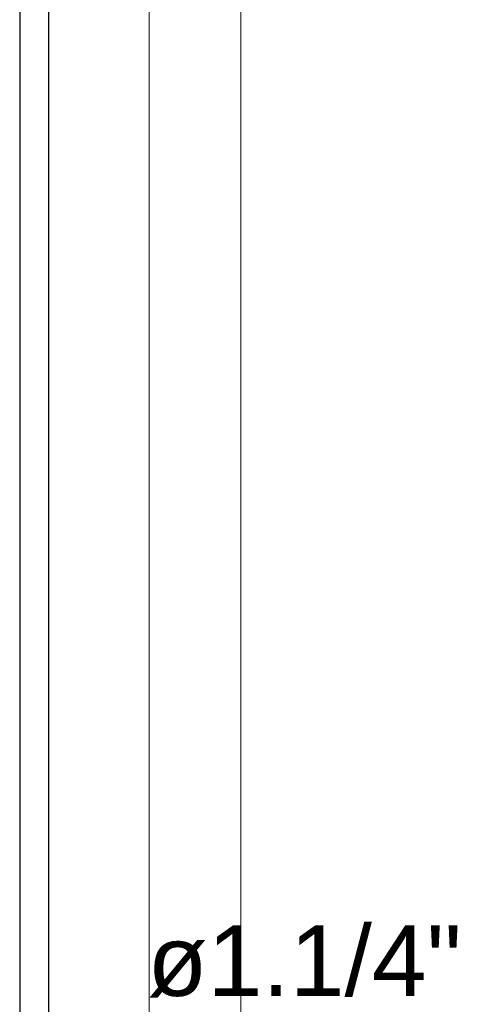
# Model space of a CAD drawing. Header units: millimetres. Extents: x 4480191 to 4481199, y -30324204 to -30323479.
# Tile 144 of 256: x 4480262.5 to 4480263.77, y -30323834.64 to -30323831.85. Entities that reach past the tile are written whole.
import ezdxf

# ---------------------------------------------------------------- set-up
doc = ezdxf.new("R2010")
doc.units = ezdxf.units.MM
doc.linetypes.add('NULL', pattern=[0])
for name, color, linetype, lineweight in [('EL-Condutos QD (Baixa)', 54, 'Continuous', 25), ('EL-Textos conduto', 7, 'Continuous', 9), ('IFC-Parede padrão-Contorno', 44, 'Continuous', 5)]:
    doc.layers.add(name, color=color, linetype=linetype, lineweight=lineweight)
doc.styles.add('ARIAL', font='arial.ttf')

msp = doc.modelspace()

# ---------------------------------------------------------------- linework, layer by layer
at = {"layer": 'EL-Condutos QD (Baixa)'}
for p, q in [((4480262.4982, -30323825.8873), (4480262.4982, -30323835.7202)), ((4480262.5811, -30323835.6282), (4480262.5811, -30323831.4438))]:
    msp.add_line(p, q, dxfattribs=at)
at = {"layer": 'IFC-Parede padrão-Contorno', "color": 8, "lineweight": 5}
for p, q in [((4480262.8652, -30323845.9527), (4480262.8652, -30323805.5004)), ((4480263.1252, -30323846.6884), (4480263.1252, -30323806.2362))]:
    msp.add_line(p, q, dxfattribs=at)

# ---------------------------------------------------------------- texts
at = {"layer": 'EL-Textos conduto', "linetype": 'NULL', "insert": (4480262.8598, -30323834.619), "char_height": 0.2, "width": 1.782317, "attachment_point": 7, "line_spacing_factor": 0.6, "style": 'ARIAL'}
msp.add_mtext('ø1.1/4"', dxfattribs=at)

doc.saveas('drawing.dxf')
